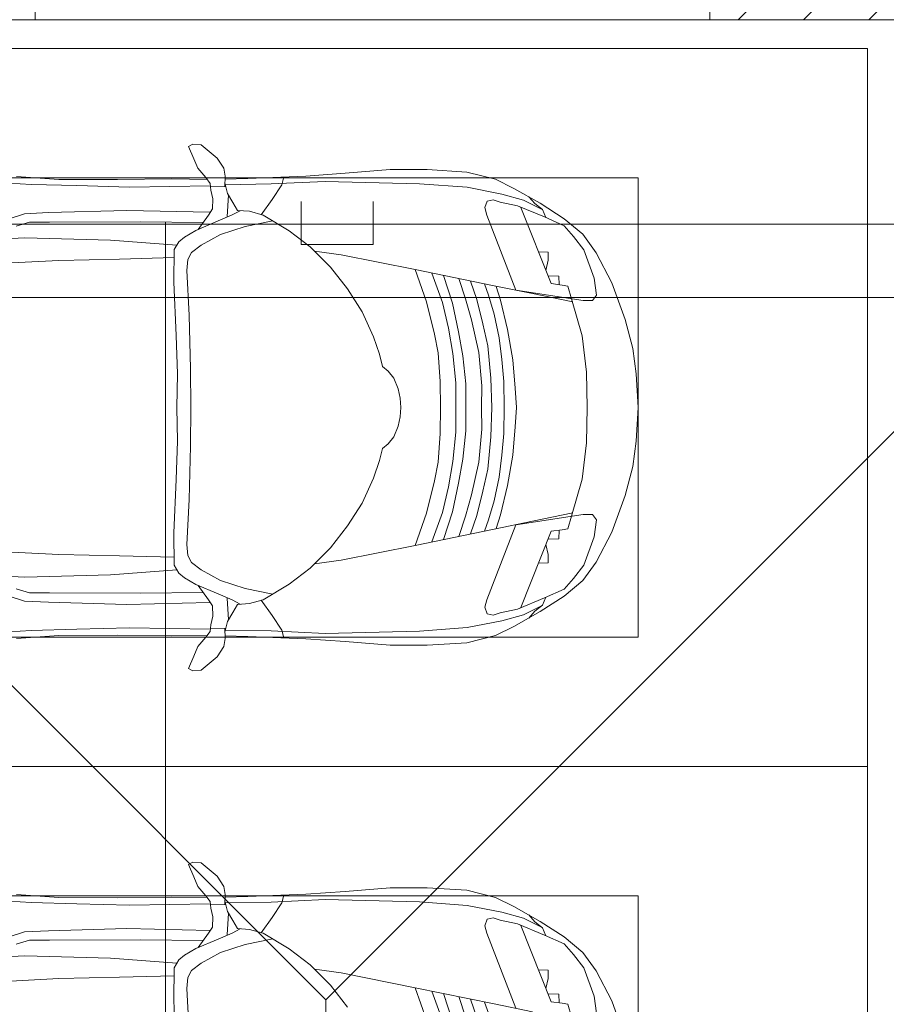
# Model space of a CAD drawing. Header units: millimetres. Extents: x -32229 to 169101, y -13689 to 125138.
# Tile 256 of 256: x 91551 to 94570, y 68272 to 71700. Entities that reach past the tile are written whole.
import ezdxf

# ---------------------------------------------------------------- set-up
doc = ezdxf.new("R2010")
doc.units = ezdxf.units.MM
doc.layers.add('A-DETL-____-OTLN', color=7, linetype='Continuous', lineweight=9, true_color=0x00a600)
for name, color, linetype, lineweight in [('A-DETL-GENF-OTLN', 7, 'Continuous', 18), ('A-FLOR-____-OTLN', 7, 'Continuous', 18), ('C-PRKG-____-OTLN', 7, 'Continuous', 18), ('S-COLS-____-MCUT', 7, 'Continuous', 40), ('S-COLS-____-OTLN', 7, 'Continuous', 18)]:
    doc.layers.add(name, color=color, linetype=linetype, lineweight=lineweight)

# ---------------------------------------------------------------- blocks, each defined once
blk = doc.blocks.new('АР_Машиноместо - 4900x2400_М__5300х2500_-V21--01 ЭМ')
at = {"layer": 'A-DETL-GENF-OTLN', "color": 253, "lineweight": 13, "true_color": 0xaaaaaa}
for p, q in [((943.3, -845.1), (815.8, -891)), ((815.8, -891), (711.9, -946.2)), ((711.9, -946.2), (647.2, -992.8)), ((800.1, -952.6), (700.9, -989.1)), ((859, -944.1), (800.1, -952.6)), ((647.2, -992.8), (593.2, -1056.8)), ((700.9, -989.1), (655, -1024.3)), ((654.7, -1024.4), (617.9, -1057.3)), ((593.2, -1056.8), (539.3, -1140.4)), ((617.9, -1057.3), (586.9, -1126.3)), ((586.9, -1126.3), (548.2, -1220.1)), ((589, -1121.6), (561.3, -1132.6)), ((539.3, -1140.4), (487.4, -1232.1)), ((540.4, -1159.6), (516.2, -1180.5)), ((561.3, -1132.6), (540.4, -1159.6)), ((853.8, -1167.4), (826.8, -1300.9)), ((487.4, -1232.1), (455.7, -1296.1)), ((548.2, -1220.1), (535, -1280.6)), ((580.7, -1327.1), (841.1, -1225.9)), ((455.7, -1296.1), (430.8, -1396.6)), ((535, -1280.6), (527.2, -1305.2)), ((826.8, -1300.9), (770, -1576.5)), ((527.2, -1305.2), (531.8, -1326)), ((531.8, -1326), (554.4, -1333.3)), ((554.4, -1333.3), (580.7, -1327.1)), ((859.1, -1321.2), (819.9, -1334.4)), ((873.8, -1361.2), (809.9, -1383.1)), ((430.8, -1396.6), (422, -1534.1)), ((871.4, -1401.1), (800.5, -1424.6)), ((887, -1446.5), (790.4, -1477.3)), ((884.3, -1480.8), (782, -1518.1)), ((422, -1534.1), (422, -1662.9)), ((881.7, -1536.4), (770, -1576.5)), ((770, -1576.5), (718.3, -1834.2)), ((422, -1662.9), (434.8, -1820.7)), ((837.5, -1812.1), (761.1, -1871.7)), ((434.8, -1820.7), (444.9, -1956.8)), ((718.3, -1834.2), (705.7, -1926.7)), ((761.1, -1871.7), (690.7, -1941.6)), ((690.7, -1941.6), (634.6, -2015)), ((444.9, -1956.8), (453, -2159.1)), ((634.6, -2015), (580.7, -2105.7)), ((475.1, -2041), (447.5, -2034.4)), ((525.5, -2074.6), (475.1, -2041)), ((578.8, -2112.6), (525.5, -2074.6)), ((619.7, -2168.6), (600.3, -2072.7)), ((580.7, -2105.7), (567.1, -2153.8)), ((453, -2159.1), (455, -2238.9)), ((567.1, -2153.8), (564.3, -2195.4)), ((579.9, -2213.8), (564.9, -2186.5)), ((647.3, -2254.2), (619.7, -2168.6)), ((536.7, -2211.8), (505.1, -2230)), ((586.6, -2231.3), (510.1, -2227.1)), ((564.3, -2195.4), (536.7, -2211.8)), ((600.8, -2263), (579.9, -2213.8)), ((381.7, -2266.4), (417.4, -2243.4)), ((417.4, -2243.4), (445.1, -2238.7)), ((445.1, -2238.7), (481.8, -2239.5)), ((505.1, -2230), (467.5, -2239.2)), ((482, -2235.6), (479.1, -2288.7)), ((685.1, -2322.3), (647.3, -2254.2)), ((335.2, -2322.3), (381.7, -2266.4)), ((470, -2290), (449.8, -2306.1)), ((493.6, -2288.6), (470, -2290)), ((523.3, -2281.2), (493.6, -2288.6)), ((559, -2282.6), (523.3, -2281.2)), ((580.6, -2296), (559, -2282.6)), ((630.6, -2332.9), (580.6, -2296)), ((633.8, -2340.5), (600.8, -2263)), ((333.1, -2350.6), (335.2, -2322.3)), ((449.8, -2306.1), (417.4, -2333.8)), ((454.5, -2423.6), (456, -2301.1)), ((603.5, -2534.3), (606.1, -2314.9)), ((710, -2355.4), (685.1, -2322.3)), ((341.2, -2366.2), (333.1, -2350.6)), ((384.4, -2347.9), (341.2, -2366.2)), ((417.4, -2333.8), (384.4, -2347.9)), ((656.7, -2380.3), (633.8, -2340.5)), ((734.3, -2368.8), (710, -2355.4)), ((929.1, -2364.1), (772.7, -2371.5)), ((672.8, -2399.7), (656.7, -2380.3)), ((772.7, -2371.5), (734.3, -2368.8)), ((456.8, -2613.6), (454.5, -2423.6)), ((684.8, -2406.5), (667.8, -2638.3)), ((700.6, -2415.4), (672.8, -2399.7)), ((813.8, -2416.7), (700.6, -2415.4)), ((999.2, -2409.3), (813.8, -2416.7)), ((604.4, -2850.8), (603.5, -2534.3)), ((456.1, -2818.3), (456.8, -2613.6)), ((667.8, -2638.3), (659.3, -2936)), ((446, -2964.8), (456.1, -2818.3)), ((604.4, -2919.4), (604.4, -2850.8)), ((618.7, -2966.7), (604.4, -2919.4)), ((659.3, -2936), (676.4, -3260.1))]:
    blk.add_line(p, q, dxfattribs=at)
at = {"layer": 'A-DETL-GENF-OTLN', "color": 254, "lineweight": 13, "true_color": 0xd4d4d4}
for p, q in [((827.7, -1045), (824.1, -1063.7)), ((871.3, -1031.9), (827.7, -1045)), ((792.9, -1076.2), (791.2, -1114.5)), ((823.3, -1074.4), (792.9, -1076.2)), ((824.1, -1063.7), (818.8, -1102.9)), ((818.8, -1102.9), (554, -1208.1)), ((709.1, -1112.7), (708.2, -1146.9)), ((737.7, -1113.6), (709.1, -1112.7)), ((772.6, -1121.3), (737.7, -1113.6)), ((561.7, -1132.1), (527.9, -1198.6)), ((527.9, -1198.6), (507.4, -1274.3)), ((507.4, -1274.3), (483.4, -1395.6)), ((483.4, -1395.6), (470.9, -1561.4)), ((470.9, -1561.4), (462.8, -1889.5)), ((462.8, -1889.5), (471.8, -2077.7)), ((471.8, -2077.7), (474.5, -2239.3)), ((483.3, -2571.4), (478, -2290)), ((570.6, -2291.4), (564.4, -2580.5)), ((728.4, -2415.7), (733.8, -2606.7)), ((477.8, -2754.7), (483.3, -2571.4)), ((564.4, -2580.5), (571.6, -2853.3)), ((733.8, -2606.7), (737.8, -2818.3)), ((473.9, -2913.7), (477.8, -2754.7)), ((737.8, -2818.3), (752.8, -3099)), ((571.6, -2853.3), (575.7, -2937.4)), ((466.3, -3036.3), (473.9, -2913.7)), ((575.7, -2937.4), (595.2, -2997.9))]:
    blk.add_line(p, q, dxfattribs=at)
at = {"layer": 'C-PRKG-____-OTLN', "color": 253, "lineweight": 13, "true_color": 0xaaaaaa}
for p, q in [((2500, 0), (0, 0)), ((0, 0), (0, -5300)), ((450, -800), (450, -4500)), ((450, -800), (2050, -800))]:
    blk.add_line(p, q, dxfattribs=at)
blk = doc.blocks.new('АР_Машиноместо - 4900x2400_М__5300х2500_-V22--01 ЭМ')
at = {"layer": 'A-DETL-GENF-OTLN', "color": 253, "lineweight": 13, "true_color": 0xaaaaaa}
for p, q in [((1044.2, -818.6), (943.3, -845.1)), ((1132.7, -806), (1044.2, -818.6)), ((1250, -800), (1132.7, -806)), ((1250, -800), (1367.3, -806)), ((1367.3, -806), (1455.8, -818.6)), ((1455.8, -818.6), (1556.7, -845.1)), ((943.3, -845.1), (815.8, -891)), ((1556.7, -845.1), (1684.2, -891)), ((815.8, -891), (711.9, -946.2)), ((1684.2, -891), (1788.1, -946.2)), ((711.9, -946.2), (647.2, -992.8)), ((800.1, -952.6), (700.9, -989.1)), ((859, -944.1), (800.1, -952.6)), ((877.7, -958.9), (859, -944.1)), ((877.7, -991.4), (877.7, -958.9)), ((1622.3, -958.9), (1641, -944.1)), ((1622.3, -991.4), (1622.3, -958.9)), ((1641, -944.1), (1699.9, -952.6)), ((1699.9, -952.6), (1799.1, -989.1)), ((1788.1, -946.2), (1852.8, -992.8)), ((647.2, -992.8), (593.2, -1056.8)), ((700.9, -989.1), (655, -1024.3)), ((841.1, -1225.9), (877.7, -991.4)), ((1127.4, -979.8), (1000.2, -994.5)), ((1250, -977.6), (1127.4, -979.8)), ((1250, -977.6), (1372.6, -979.8)), ((1372.6, -979.8), (1499.8, -994.5)), ((1658.9, -1225.9), (1622.3, -991.4)), ((1799.1, -989.1), (1845, -1024.3)), ((1852.8, -992.8), (1906.8, -1056.8)), ((654.7, -1024.4), (617.9, -1057.3)), ((882.6, -1027.5), (853.8, -1167.4)), ((1000.2, -994.5), (871.4, -1031.3)), ((1499.8, -994.5), (1628.6, -1031.3)), ((1617.4, -1027.5), (1646.2, -1167.4)), ((1845.3, -1024.4), (1882.1, -1057.3)), ((593.2, -1056.8), (539.3, -1140.4)), ((617.9, -1057.3), (586.9, -1126.3)), ((1882.1, -1057.3), (1913.1, -1126.3)), ((1906.8, -1056.8), (1960.7, -1140.4)), ((586.9, -1126.3), (548.2, -1220.1)), ((589, -1121.6), (561.3, -1132.6)), ((1911, -1121.6), (1938.7, -1132.6)), ((1913.1, -1126.3), (1951.8, -1220.1)), ((539.3, -1140.4), (487.4, -1232.1)), ((540.4, -1159.6), (516.2, -1180.5)), ((561.3, -1132.6), (540.4, -1159.6)), ((1938.7, -1132.6), (1959.6, -1159.6)), ((1959.6, -1159.6), (1983.8, -1180.5)), ((1960.7, -1140.4), (2012.6, -1232.1)), ((853.8, -1167.4), (826.8, -1300.9)), ((1646.2, -1167.4), (1673.2, -1300.9)), ((487.4, -1232.1), (455.7, -1296.1)), ((548.2, -1220.1), (535, -1280.6)), ((580.7, -1327.1), (841.1, -1225.9)), ((1182.5, -1227.5), (1084.1, -1236)), ((1250, -1223.7), (1182.5, -1227.5)), ((1250, -1223.7), (1317.5, -1227.5)), ((1317.5, -1227.5), (1415.9, -1236)), ((1919.3, -1327.1), (1658.9, -1225.9)), ((1951.8, -1220.1), (1965, -1280.6)), ((2012.6, -1232.1), (2044.3, -1296.1)), ((978.6, -1254.6), (876.3, -1278.7)), ((1084.1, -1236), (978.6, -1254.6)), ((1159.1, -1267.9), (1083.6, -1274.6)), ((1250, -1266.6), (1159.1, -1267.9)), ((1250, -1266.6), (1340.9, -1267.9)), ((1340.9, -1267.9), (1416.4, -1274.6)), ((1415.9, -1236), (1521.4, -1254.6)), ((1521.4, -1254.6), (1623.7, -1278.7)), ((455.7, -1296.1), (430.8, -1396.6)), ((535, -1280.6), (527.2, -1305.2)), ((826.8, -1300.9), (770, -1576.5)), ((876.3, -1278.7), (828.3, -1293.7)), ((925.2, -1301.6), (859.1, -1321.2)), ((1007.1, -1283.7), (925.2, -1301.6)), ((1083.6, -1274.6), (1007.1, -1283.7)), ((1416.4, -1274.6), (1492.9, -1283.7)), ((1492.9, -1283.7), (1574.8, -1301.6)), ((1574.8, -1301.6), (1640.9, -1321.2)), ((1623.7, -1278.7), (1671.7, -1293.7)), ((1673.2, -1300.9), (1730, -1576.5)), ((1965, -1280.6), (1972.8, -1305.2)), ((2044.3, -1296.1), (2069.2, -1396.6)), ((527.2, -1305.2), (531.8, -1326)), ((531.8, -1326), (554.4, -1333.3)), ((554.4, -1333.3), (580.7, -1327.1)), ((859.1, -1321.2), (819.9, -1334.4)), ((1035, -1323.2), (958.3, -1341.1)), ((1148.3, -1312.4), (1035, -1323.2)), ((1250, -1309.3), (1148.3, -1312.4)), ((1250, -1309.3), (1351.7, -1312.4)), ((1351.7, -1312.4), (1465, -1323.2)), ((1465, -1323.2), (1541.7, -1341.1)), ((1640.9, -1321.2), (1680.1, -1334.4)), ((1945.6, -1333.3), (1919.3, -1327.1)), ((1968.2, -1326), (1945.6, -1333.3)), ((1972.8, -1305.2), (1968.2, -1326)), ((873.8, -1361.2), (809.9, -1383.1)), ((958.3, -1341.1), (873.8, -1361.2)), ((1059, -1354.8), (945.3, -1380.6)), ((1174.5, -1344.2), (1059, -1354.8)), ((1250, -1344.9), (1174.5, -1344.2)), ((1250, -1344.9), (1325.5, -1344.2)), ((1325.5, -1344.2), (1441, -1354.8)), ((1441, -1354.8), (1554.7, -1380.6)), ((1541.7, -1341.1), (1626.2, -1361.2)), ((1626.2, -1361.2), (1690.1, -1383.1)), ((430.8, -1396.6), (422, -1534.1)), ((871.4, -1401.1), (800.5, -1424.6)), ((945.3, -1380.6), (871.4, -1401.1)), ((1168.3, -1399.8), (1070, -1410.4)), ((1250, -1400.1), (1168.3, -1399.8)), ((1250, -1400.1), (1331.7, -1399.8)), ((1331.7, -1399.8), (1430, -1410.4)), ((1554.7, -1380.6), (1628.6, -1401.1)), ((1628.6, -1401.1), (1699.5, -1424.6)), ((2069.2, -1396.6), (2078, -1534.1)), ((986.2, -1425.6), (887, -1446.5)), ((1070, -1410.4), (986.2, -1425.6)), ((1163.9, -1435.1), (1061.9, -1445.7)), ((1250, -1435.1), (1163.9, -1435.1)), ((1250, -1435.1), (1336.1, -1435.1)), ((1336.1, -1435.1), (1438.1, -1445.7)), ((1430, -1410.4), (1513.8, -1425.6)), ((1513.8, -1425.6), (1613, -1446.5)), ((887, -1446.5), (790.4, -1477.3)), ((973.4, -1459.7), (884.3, -1480.8)), ((1061.9, -1445.7), (973.4, -1459.7)), ((1438.1, -1445.7), (1526.6, -1459.7)), ((1526.6, -1459.7), (1615.7, -1480.8)), ((1613, -1446.5), (1709.6, -1477.3)), ((884.3, -1480.8), (782, -1518.1)), ((1060, -1496.1), (994.9, -1509.3)), ((1159.3, -1489.1), (1060, -1496.1)), ((1250, -1488.3), (1159.3, -1489.1)), ((1250, -1488.3), (1340.7, -1489.1)), ((1340.7, -1489.1), (1440, -1496.1)), ((1440, -1496.1), (1505.1, -1509.3)), ((1615.7, -1480.8), (1718, -1518.1)), ((422, -1534.1), (422, -1662.9)), ((881.7, -1536.4), (770, -1576.5)), ((994.9, -1509.3), (881.7, -1536.4)), ((1505.1, -1509.3), (1618.3, -1536.4)), ((1618.3, -1536.4), (1730, -1576.5)), ((2078, -1534.1), (2078, -1662.9)), ((770, -1576.5), (718.3, -1834.2)), ((1730, -1576.5), (1781.7, -1834.2)), ((1184.7, -1635.7), (1147.5, -1650.5)), ((1217.8, -1629.1), (1184.7, -1635.7)), ((1217.8, -1629.1), (1250, -1626.8)), ((1282.2, -1629.1), (1250, -1626.8)), ((1282.2, -1629.1), (1315.3, -1635.7)), ((1315.3, -1635.7), (1352.5, -1650.5)), ((422, -1662.9), (434.8, -1820.7)), ((1123.5, -1670.9), (1107.2, -1689.8)), ((1147.5, -1650.5), (1123.5, -1670.9)), ((1352.5, -1650.5), (1376.5, -1670.9)), ((1376.5, -1670.9), (1392.8, -1689.8)), ((2078, -1662.9), (2065.2, -1820.7)), ((1064.9, -1700.5), (1004.2, -1721.4)), ((1107.2, -1689.8), (1064.9, -1700.5)), ((1392.8, -1689.8), (1435.1, -1700.5)), ((1435.1, -1700.5), (1495.8, -1721.4)), ((1004.2, -1721.4), (917, -1761.1)), ((1495.8, -1721.4), (1583, -1761.1)), ((917, -1761.1), (837.5, -1812.1)), ((1583, -1761.1), (1662.5, -1812.1)), ((837.5, -1812.1), (761.1, -1871.7)), ((1662.5, -1812.1), (1738.9, -1871.7)), ((434.8, -1820.7), (444.9, -1956.8)), ((718.3, -1834.2), (705.7, -1926.7)), ((1781.7, -1834.2), (1794.3, -1926.7)), ((2065.2, -1820.7), (2055.1, -1956.8)), ((761.1, -1871.7), (690.7, -1941.6)), ((1738.9, -1871.7), (1809.3, -1941.6)), ((690.7, -1941.6), (634.6, -2015)), ((1809.3, -1941.6), (1865.4, -2015)), ((444.9, -1956.8), (453, -2159.1)), ((2055.1, -1956.8), (2047, -2159.1)), ((634.6, -2015), (580.7, -2105.7)), ((1865.4, -2015), (1919.3, -2105.7)), ((475.1, -2041), (447.5, -2034.4)), ((525.5, -2074.6), (475.1, -2041)), ((1974.5, -2074.6), (2024.9, -2041)), ((2024.9, -2041), (2052.5, -2034.4)), ((578.8, -2112.6), (525.5, -2074.6)), ((619.7, -2168.6), (600.3, -2072.7)), ((1880.3, -2168.6), (1899.7, -2072.7)), ((1921.2, -2112.6), (1974.5, -2074.6)), ((580.7, -2105.7), (567.1, -2153.8)), ((1919.3, -2105.7), (1932.9, -2153.8)), ((453, -2159.1), (455, -2238.9)), ((567.1, -2153.8), (564.3, -2195.4)), ((1932.9, -2153.8), (1935.7, -2195.4)), ((2047, -2159.1), (2045, -2238.9)), ((579.9, -2213.8), (564.9, -2186.5)), ((647.3, -2254.2), (619.7, -2168.6)), ((1852.7, -2254.2), (1880.3, -2168.6)), ((1920.1, -2213.8), (1935.1, -2186.5)), ((536.7, -2211.8), (505.1, -2230)), ((586.6, -2231.3), (510.1, -2227.1)), ((564.3, -2195.4), (536.7, -2211.8)), ((600.8, -2263), (579.9, -2213.8)), ((1899.2, -2263), (1920.1, -2213.8)), ((1913.4, -2231.3), (1989.9, -2227.1)), ((1935.7, -2195.4), (1963.3, -2211.8)), ((1963.3, -2211.8), (1994.9, -2230)), ((381.7, -2266.4), (417.4, -2243.4)), ((417.4, -2243.4), (445.1, -2238.7)), ((445.1, -2238.7), (481.8, -2239.5)), ((505.1, -2230), (467.5, -2239.2)), ((482, -2235.6), (479.1, -2288.7)), ((685.1, -2322.3), (647.3, -2254.2)), ((1814.9, -2322.3), (1852.7, -2254.2)), ((1994.9, -2230), (2032.5, -2239.2)), ((2018, -2235.6), (2020.9, -2288.7)), ((2054.9, -2238.7), (2018.2, -2239.5)), ((2082.6, -2243.4), (2054.9, -2238.7)), ((2118.3, -2266.4), (2082.6, -2243.4)), ((335.2, -2322.3), (381.7, -2266.4)), ((470, -2290), (449.8, -2306.1)), ((493.6, -2288.6), (470, -2290)), ((523.3, -2281.2), (493.6, -2288.6)), ((559, -2282.6), (523.3, -2281.2)), ((580.6, -2296), (559, -2282.6)), ((630.6, -2332.9), (580.6, -2296)), ((633.8, -2340.5), (600.8, -2263)), ((1866.2, -2340.5), (1899.2, -2263)), ((1869.4, -2332.9), (1919.4, -2296)), ((1919.4, -2296), (1941, -2282.6)), ((1941, -2282.6), (1976.7, -2281.2)), ((1976.7, -2281.2), (2006.4, -2288.6)), ((2006.4, -2288.6), (2030, -2290)), ((2030, -2290), (2050.2, -2306.1)), ((2164.8, -2322.3), (2118.3, -2266.4)), ((333.1, -2350.6), (335.2, -2322.3)), ((449.8, -2306.1), (417.4, -2333.8)), ((454.5, -2423.6), (456, -2301.1)), ((603.5, -2534.3), (606.1, -2314.9)), ((710, -2355.4), (685.1, -2322.3)), ((1790, -2355.4), (1814.9, -2322.3)), ((1896.5, -2534.3), (1893.9, -2314.9)), ((2045.5, -2423.6), (2044, -2301.1)), ((2050.2, -2306.1), (2082.6, -2333.8)), ((2166.9, -2350.6), (2164.8, -2322.3)), ((341.2, -2366.2), (333.1, -2350.6)), ((384.4, -2347.9), (341.2, -2366.2)), ((417.4, -2333.8), (384.4, -2347.9)), ((656.7, -2380.3), (633.8, -2340.5)), ((734.3, -2368.8), (710, -2355.4)), ((929.1, -2364.1), (772.7, -2371.5)), ((1115.2, -2358.7), (929.1, -2364.1)), ((1250, -2357.8), (1115.2, -2358.7)), ((1250, -2357.8), (1384.8, -2358.7)), ((1384.8, -2358.7), (1570.9, -2364.1)), ((1570.9, -2364.1), (1727.3, -2371.5)), ((1765.7, -2368.8), (1790, -2355.4)), ((1843.3, -2380.3), (1866.2, -2340.5)), ((2082.6, -2333.8), (2115.6, -2347.9)), ((2115.6, -2347.9), (2158.8, -2366.2)), ((2158.8, -2366.2), (2166.9, -2350.6)), ((672.8, -2399.7), (656.7, -2380.3)), ((772.7, -2371.5), (734.3, -2368.8)), ((1727.3, -2371.5), (1765.7, -2368.8)), ((1827.2, -2399.7), (1843.3, -2380.3)), ((456.8, -2613.6), (454.5, -2423.6)), ((684.8, -2406.5), (667.8, -2638.3)), ((700.6, -2415.4), (672.8, -2399.7)), ((813.8, -2416.7), (700.6, -2415.4)), ((999.2, -2409.3), (813.8, -2416.7)), ((1132.7, -2404.6), (999.2, -2409.3)), ((1250, -2406.6), (1132.7, -2404.6)), ((1250, -2406.6), (1367.3, -2404.6)), ((1367.3, -2404.6), (1500.8, -2409.3)), ((1500.8, -2409.3), (1686.2, -2416.7)), ((1686.2, -2416.7), (1799.4, -2415.4)), ((1799.4, -2415.4), (1827.2, -2399.7)), ((1815.2, -2406.5), (1832.2, -2638.3)), ((2043.2, -2613.6), (2045.5, -2423.6)), ((604.4, -2850.8), (603.5, -2534.3)), ((1895.6, -2850.8), (1896.5, -2534.3)), ((456.1, -2818.3), (456.8, -2613.6)), ((667.8, -2638.3), (659.3, -2936)), ((1832.2, -2638.3), (1840.7, -2936)), ((2043.9, -2818.3), (2043.2, -2613.6)), ((446, -2964.8), (456.1, -2818.3)), ((2054, -2964.8), (2043.9, -2818.3)), ((604.4, -2919.4), (604.4, -2850.8)), ((1895.6, -2919.4), (1895.6, -2850.8)), ((618.7, -2966.7), (604.4, -2919.4)), ((659.3, -2936), (676.4, -3260.1)), ((1840.7, -2936), (1823.6, -3260.1)), ((1881.3, -2966.7), (1895.6, -2919.4))]:
    blk.add_line(p, q, dxfattribs=at)
at = {"layer": 'A-DETL-GENF-OTLN', "color": 254, "lineweight": 13, "true_color": 0xd4d4d4}
for p, q in [((827.7, -1045), (824.1, -1063.7)), ((871.3, -1031.9), (827.7, -1045)), ((1628.7, -1031.9), (1672.3, -1045)), ((1672.3, -1045), (1675.9, -1063.7)), ((792.9, -1076.2), (791.2, -1114.5)), ((823.3, -1074.4), (792.9, -1076.2)), ((824.1, -1063.7), (818.8, -1102.9)), ((1675.9, -1063.7), (1681.2, -1102.9)), ((1676.7, -1074.4), (1707.1, -1076.2)), ((1707.1, -1076.2), (1708.8, -1114.5)), ((818.8, -1102.9), (554, -1208.1)), ((709.1, -1112.7), (708.2, -1146.9)), ((737.7, -1113.6), (709.1, -1112.7)), ((772.6, -1121.3), (737.7, -1113.6)), ((1681.2, -1102.9), (1946, -1208.1)), ((1727.4, -1121.3), (1762.3, -1113.6)), ((1762.3, -1113.6), (1790.9, -1112.7)), ((1790.9, -1112.7), (1791.8, -1146.9)), ((561.7, -1132.1), (527.9, -1198.6)), ((1938.3, -1132.1), (1972.1, -1198.6)), ((527.9, -1198.6), (507.4, -1274.3)), ((1972.1, -1198.6), (1992.6, -1274.3)), ((507.4, -1274.3), (483.4, -1395.6)), ((1992.6, -1274.3), (2016.6, -1395.6)), ((483.4, -1395.6), (470.9, -1561.4)), ((2016.6, -1395.6), (2029.1, -1561.4)), ((470.9, -1561.4), (462.8, -1889.5)), ((2029.1, -1561.4), (2037.2, -1889.5)), ((462.8, -1889.5), (471.8, -2077.7)), ((2037.2, -1889.5), (2028.2, -2077.7)), ((471.8, -2077.7), (474.5, -2239.3)), ((2028.2, -2077.7), (2025.5, -2239.3)), ((483.3, -2571.4), (478, -2290)), ((570.6, -2291.4), (564.4, -2580.5)), ((1929.4, -2291.4), (1935.6, -2580.5)), ((2016.7, -2571.4), (2022, -2290)), ((728.4, -2415.7), (733.8, -2606.7)), ((1771.6, -2415.7), (1766.2, -2606.7)), ((477.8, -2754.7), (483.3, -2571.4)), ((564.4, -2580.5), (571.6, -2853.3)), ((1935.6, -2580.5), (1928.4, -2853.3)), ((2022.2, -2754.7), (2016.7, -2571.4)), ((733.8, -2606.7), (737.8, -2818.3)), ((1766.2, -2606.7), (1762.2, -2818.3)), ((473.9, -2913.7), (477.8, -2754.7)), ((2026.1, -2913.7), (2022.2, -2754.7)), ((737.8, -2818.3), (752.8, -3099)), ((1762.2, -2818.3), (1747.2, -3099)), ((571.6, -2853.3), (575.7, -2937.4)), ((1928.4, -2853.3), (1924.3, -2937.4)), ((466.3, -3036.3), (473.9, -2913.7)), ((575.7, -2937.4), (595.2, -2997.9)), ((1924.3, -2937.4), (1904.8, -2997.9)), ((2033.7, -3036.3), (2026.1, -2913.7))]:
    blk.add_line(p, q, dxfattribs=at)
at = {"layer": 'C-PRKG-____-OTLN', "color": 253, "lineweight": 13, "true_color": 0xaaaaaa}
for p, q in [((2500, 0), (0, 0)), ((0, 0), (0, -3762.1)), ((2500, 0), (2500, -5300)), ((450, -800), (450, -4500)), ((450, -800), (2050, -800)), ((2050, -800), (2050, -4500))]:
    blk.add_line(p, q, dxfattribs=at)
blk = doc.blocks.new('Наметкина 10_РД_АР_П_отсоединено_rvt-1--01 ЭМ')
at = {"layer": 'S-COLS-____-OTLN', "lineweight": 5, "true_color": 0xaaaaaa}
h = blk.add_hatch(dxfattribs=at)
h.set_pattern_fill('FP_1', color=253, style=0, pattern_type=2)
h.set_pattern_definition([(45, (0, 0), (-228.0985, 228.0985), []), (45, (228.1, 0), (-228.0985, 228.0985), [403.225, -80.645, 6.706, -73.939])])
h.paths.add_polyline_path([(96355.3, 71700), (96355.3, 72100), (93955.3, 72100), (93955.3, 71700), (96030.3, 71700)])
at = {"layer": 'A-FLOR-____-OTLN', "color": 253, "lineweight": 13, "true_color": 0xaaaaaa}
for p, q in [((92617.8, 68287.5), (89205.3, 71700)), ((91605.3, 71700), (93955.3, 71700)), ((91605.3, 71700), (93955.3, 71700)), ((92617.8, 68287.5), (96030.3, 71700)), ((92617.8, 66388.4), (92617.8, 68287.5))]:
    blk.add_line(p, q, dxfattribs=at)
at = {"layer": 'S-COLS-____-MCUT', "color": 253, "lineweight": 15, "true_color": 0xaaaaaa}
for p, q in [((91605.3, 71700), (91605.3, 72100)), ((93955.3, 72100), (93955.3, 71700)), ((90743.2, 71700), (91605.3, 71700)), ((93955.3, 71700), (96355.3, 71700))]:
    blk.add_line(p, q, dxfattribs=at)
at = {"layer": 'C-PRKG-____-OTLN', "color": 253, "lineweight": 13, "true_color": 0xaaaaaa, "rotation": 270.0000000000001}
for name, p in [('АР_Машиноместо - 4900x2400_М__5300х2500_-V22--01 ЭМ', (94505.3, 71600)), ('АР_Машиноместо - 4900x2400_М__5300х2500_-V21--01 ЭМ', (94505.3, 69100))]:
    blk.add_blockref(name, p, dxfattribs=at)

msp = doc.modelspace()

# ---------------------------------------------------------------- linework, layer by layer
at = {"layer": 'A-DETL-____-OTLN', "color": 1, "true_color": 0xff0000}
for p, q in [((92532.3, 71067.6), (92532.3, 70917.6)), ((92782.3, 70917.6), (92782.3, 71067.6)), ((92059.5, 7194.8), (92059.5, 70994.8)), ((108204.9, 70987.6), (74834.9, 70987.6)), ((92532.3, 70917.6), (92782.3, 70917.6))]:
    msp.add_line(p, q, dxfattribs=at)
at = {"layer": 'A-DETL-____-OTLN', "color": 5, "true_color": 0x0000ff}
msp.add_line((90610.4, 70732.4), (98934.5, 70732.4), dxfattribs=at)

# ---------------------------------------------------------------- block references
at = {"lineweight": 5}
msp.add_blockref('Наметкина 10_РД_АР_П_отсоединено_rvt-1--01 ЭМ', (0, 0), dxfattribs=at)

doc.saveas('drawing.dxf')
